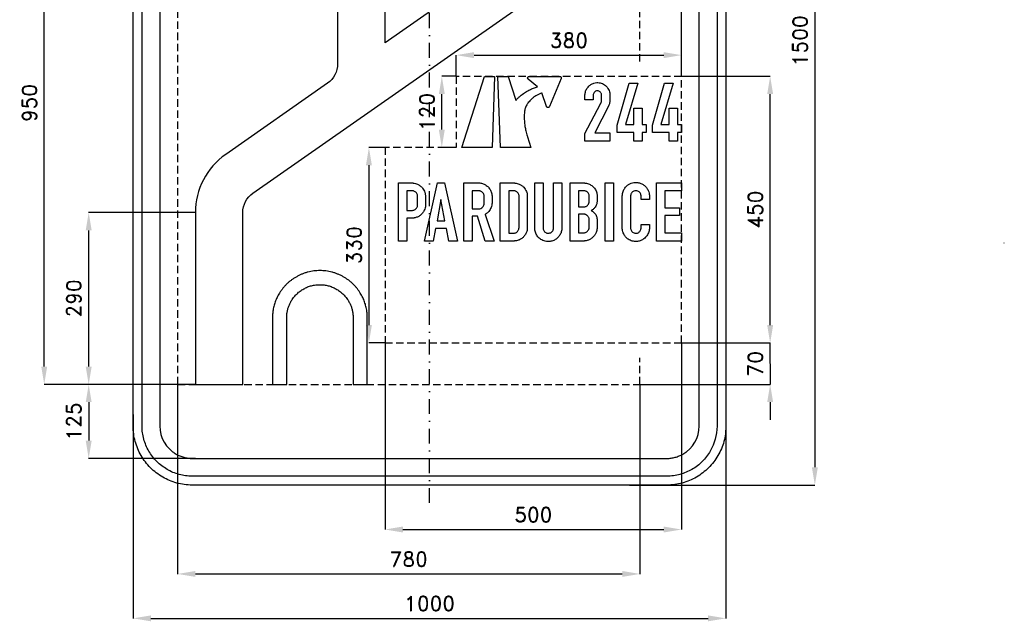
# Model space of a CAD drawing. Header units: millimetres. Extents: x -691 to 970, y -980 to 866.
# Tile 1 of 2: x -691 to 970, y -980 to 36. Entities that reach past the tile are written whole.
import ezdxf

# ---------------------------------------------------------------- set-up
doc = ezdxf.new("R2010")
doc.units = ezdxf.units.MM
doc.header["$LTSCALE"] = 5
doc.linetypes.add('ČERCHOVANÁX2', pattern=[2, 1, -0.5, 0, -0.5])
doc.linetypes.add('ČÁRKOVANÁX2', pattern=[1.5, 1, -0.5])
doc.layers.add('Kóty', color=2, linetype='Continuous')
doc.layers.add('Značka', color=7, linetype='Continuous')
doc.styles.get("Standard").update_dxf_attribs({"font": 'romand.shx', "height": 25})
doc.dimstyles.get("Standard").update_dxf_attribs({"dimtxt": 25, "dimasz": 30, "dimexe": 0.18, "dimexo": 0.0625, "dimgap": 12.5, "dimtad": 1, "dimdec": 0, "dimzin": 0, "dimdsep": 46, "dimtxsty": 'Standard', "dimcen": 0.09, "dimadec": 0, "dimazin": 0, "dimtfac": 1, "dimtdec": 0, "dimtofl": 0, "dimtmove": 0, "dimatfit": 3, "dimfxl": 1, "dimtolj": 1, "dimtzin": 0, "dimarcsym": 0})

# ---------------------------------------------------------------- blocks, each defined once
blk = doc.blocks.new('*D0')
at = {"layer": 'Defpoints', "color": 0, "transparency": 16777216}
for p in [(368.1, 750), (337.4, -750), (650, -750)]:
    blk.add_point(p, dxfattribs=at)
at = {"layer": 'Kóty', "color": 0, "lineweight": -2, "transparency": 16777216}
for p, q in [((368.2, 750), (650.2, 750)), ((650, 720), (650, -720)), ((337.5, -750), (650.2, -750))]:
    blk.add_line(p, q, dxfattribs=at)
at = {"layer": 'Kóty', "color": 0, "transparency": 16777216}
for points in [[(645, 720), (655, 720), (650, 750)], [(645, -720), (655, -720), (650, -750)]]:
    blk.add_solid(points, dxfattribs=at)
at = {"layer": 'Kóty', "color": 0, "transparency": 16777216, "insert": (625, 0), "char_height": 25, "attachment_point": 5, "rotation": 90}
blk.add_mtext('\\A1;1500', dxfattribs=at)
blk = doc.blocks.new('*D1')
at = {"layer": 'Defpoints', "color": 0, "transparency": 16777216}
for p in [(-500, -630.9), (500, -630.9), (500, -975)]:
    blk.add_point(p, dxfattribs=at)
at = {"layer": 'Kóty', "color": 0, "lineweight": -2, "transparency": 16777216}
for p, q in [((-500, -630.9), (-500, -975.2)), ((500, -630.9), (500, -975.2)), ((-470, -975), (470, -975))]:
    blk.add_line(p, q, dxfattribs=at)
at = {"layer": 'Kóty', "color": 0, "transparency": 16777216}
for points in [[(-470, -970), (-470, -980), (-500, -975)], [(470, -970), (470, -980), (500, -975)]]:
    blk.add_solid(points, dxfattribs=at)
at = {"layer": 'Kóty', "color": 0, "transparency": 16777216, "insert": (0, -950), "char_height": 25, "attachment_point": 5}
blk.add_mtext('\\A1;1000', dxfattribs=at)
blk = doc.blocks.new('*D2')
at = {"layer": 'Defpoints', "color": 0, "transparency": 16777216}
for p in [(-425, -580), (355, -580), (355, -900)]:
    blk.add_point(p, dxfattribs=at)
at = {"layer": 'Kóty', "color": 0, "lineweight": -2, "transparency": 16777216}
for p, q in [((-425, -580.1), (-425, -900.2)), ((355, -580.1), (355, -900.2)), ((-395, -900), (325, -900))]:
    blk.add_line(p, q, dxfattribs=at)
at = {"layer": 'Kóty', "color": 0, "transparency": 16777216}
for points in [[(-395, -895), (-395, -905), (-425, -900)], [(325, -895), (325, -905), (355, -900)]]:
    blk.add_solid(points, dxfattribs=at)
at = {"layer": 'Kóty', "color": 0, "transparency": 16777216, "insert": (-35, -875), "char_height": 25, "attachment_point": 5}
blk.add_mtext('\\A1;780', dxfattribs=at)
blk = doc.blocks.new('*D6')
at = {"layer": 'Defpoints', "color": 0, "ltscale": 2.5, "transparency": 16777216}
for p in [(455, 825), (455, 631), (425, -59.9)]:
    blk.add_point(p, dxfattribs=at)
at = {"layer": 'Kóty', "color": 0, "lineweight": -2, "ltscale": 2.5, "transparency": 16777216}
for p, q in [((395, 825), (365, 825)), ((425, -59.9), (425, 825.2)), ((455, 631.1), (455, 825.2)), ((485, 825), (580.5, 825))]:
    blk.add_line(p, q, dxfattribs=at)
at = {"layer": 'Kóty', "color": 0, "ltscale": 2.5, "transparency": 16777216}
for points in [[(395, 830), (395, 820), (425, 825)], [(485, 830), (485, 820), (455, 825)]]:
    blk.add_solid(points, dxfattribs=at)
at = {"layer": 'Kóty', "color": 0, "ltscale": 2.5, "transparency": 16777216, "insert": (547.7, 850), "char_height": 25, "attachment_point": 5}
blk.add_mtext('\\A1;30', dxfattribs=at)
blk = doc.blocks.new('*D8')
at = {"layer": 'Defpoints', "color": 0, "ltscale": 2.5, "transparency": 16777216}
for p in [(-575, -290), (-395, -290), (-395, -580)]:
    blk.add_point(p, dxfattribs=at)
at = {"layer": 'Kóty', "color": 0, "lineweight": -2, "ltscale": 2.5, "transparency": 16777216}
for p, q in [((-395.1, -290), (-575.2, -290)), ((-575, -550), (-575, -320)), ((-395.1, -580), (-575.2, -580))]:
    blk.add_line(p, q, dxfattribs=at)
at = {"layer": 'Kóty', "color": 0, "ltscale": 2.5, "transparency": 16777216}
for points in [[(-580, -320), (-570, -320), (-575, -290)], [(-580, -550), (-570, -550), (-575, -580)]]:
    blk.add_solid(points, dxfattribs=at)
at = {"layer": 'Kóty', "color": 0, "ltscale": 2.5, "transparency": 16777216, "insert": (-600, -435), "char_height": 25, "attachment_point": 5, "rotation": 90}
blk.add_mtext('\\A1;290', dxfattribs=at)
blk = doc.blocks.new('*D9')
at = {"layer": 'Defpoints', "color": 0, "ltscale": 2.5, "transparency": 16777216}
for p in [(-650, 370), (-395, 370), (-395, -580)]:
    blk.add_point(p, dxfattribs=at)
at = {"layer": 'Kóty', "color": 0, "lineweight": -2, "ltscale": 2.5, "transparency": 16777216}
for p, q in [((-395.1, 370), (-650.2, 370)), ((-650, -550), (-650, 340)), ((-395.1, -580), (-650.2, -580))]:
    blk.add_line(p, q, dxfattribs=at)
at = {"layer": 'Kóty', "color": 0, "ltscale": 2.5, "transparency": 16777216}
for points in [[(-655, 340), (-645, 340), (-650, 370)], [(-655, -550), (-645, -550), (-650, -580)]]:
    blk.add_solid(points, dxfattribs=at)
at = {"layer": 'Kóty', "color": 0, "ltscale": 2.5, "transparency": 16777216, "insert": (-675, -105), "char_height": 25, "attachment_point": 5, "rotation": 90}
blk.add_mtext('\\A1;950', dxfattribs=at)
blk = doc.blocks.new('*D10')
at = {"layer": 'Defpoints', "color": 0, "ltscale": 2.5, "transparency": 16777216}
for p in [(-395.1, -580), (-575, -705), (-395, -705)]:
    blk.add_point(p, dxfattribs=at)
at = {"layer": 'Kóty', "color": 0, "lineweight": -2, "ltscale": 2.5, "transparency": 16777216}
for p, q in [((-395.1, -580), (-575.2, -580)), ((-575, -610), (-575, -675)), ((-395.1, -705), (-575.2, -705))]:
    blk.add_line(p, q, dxfattribs=at)
at = {"layer": 'Kóty', "color": 0, "ltscale": 2.5, "transparency": 16777216}
for points in [[(-580, -610), (-570, -610), (-575, -580)], [(-580, -675), (-570, -675), (-575, -705)]]:
    blk.add_solid(points, dxfattribs=at)
at = {"layer": 'Kóty', "color": 0, "ltscale": 2.5, "transparency": 16777216, "insert": (-600, -642.5), "char_height": 25, "attachment_point": 5, "rotation": 90}
blk.add_mtext('\\A1;125', dxfattribs=at)
blk = doc.blocks.new('*D11')
at = {"layer": 'Defpoints', "color": 0, "ltscale": 2.5, "transparency": 16777216}
for p in [(-75, -510), (425, -510), (425, -825)]:
    blk.add_point(p, dxfattribs=at)
at = {"layer": 'Kóty', "color": 0, "lineweight": -2, "ltscale": 2.5, "transparency": 16777216}
for p, q in [((-75, -510.1), (-75, -825.2)), ((425, -510.1), (425, -825.2)), ((-45, -825), (395, -825))]:
    blk.add_line(p, q, dxfattribs=at)
at = {"layer": 'Kóty', "color": 0, "ltscale": 2.5, "transparency": 16777216}
for points in [[(-45, -820), (-45, -830), (-75, -825)], [(395, -820), (395, -830), (425, -825)]]:
    blk.add_solid(points, dxfattribs=at)
at = {"layer": 'Kóty', "color": 0, "ltscale": 2.5, "transparency": 16777216, "insert": (175, -800), "char_height": 25, "attachment_point": 5}
blk.add_mtext('\\A1;500', dxfattribs=at)
blk = doc.blocks.new('*D12')
at = {"layer": 'Defpoints', "color": 0, "ltscale": 2.5, "transparency": 16777216}
for p in [(425, -24.2), (45, -60), (425, -60)]:
    blk.add_point(p, dxfattribs=at)
at = {"layer": 'Kóty', "color": 0, "lineweight": -2, "ltscale": 2.5, "transparency": 16777216}
for p, q in [((45, -59.9), (45, -24)), ((75, -24.2), (395, -24.2)), ((425, -59.9), (425, -24))]:
    blk.add_line(p, q, dxfattribs=at)
at = {"layer": 'Kóty', "color": 0, "ltscale": 2.5, "transparency": 16777216}
for points in [[(75, -19.2), (75, -29.2), (45, -24.2)], [(395, -19.2), (395, -29.2), (425, -24.2)]]:
    blk.add_solid(points, dxfattribs=at)
at = {"layer": 'Kóty', "color": 0, "ltscale": 2.5, "transparency": 16777216, "insert": (235, 0.8), "char_height": 25, "attachment_point": 5}
blk.add_mtext('\\A1;380', dxfattribs=at)
blk = doc.blocks.new('*D13')
at = {"layer": 'Defpoints', "color": 0, "ltscale": 2.5, "transparency": 16777216}
for p in [(425, -510), (574.6, -510), (355, -580)]:
    blk.add_point(p, dxfattribs=at)
at = {"layer": 'Kóty', "color": 0, "lineweight": -2, "ltscale": 2.5, "transparency": 16777216}
for p, q in [((574.6, -480), (574.6, -450)), ((425.1, -510), (574.8, -510)), ((355.1, -580), (574.8, -580)), ((574.6, -610), (574.6, -640))]:
    blk.add_line(p, q, dxfattribs=at)
at = {"layer": 'Kóty', "color": 0, "ltscale": 2.5, "transparency": 16777216}
for points in [[(569.6, -480), (579.6, -480), (574.6, -510)], [(569.6, -610), (579.6, -610), (574.6, -580)]]:
    blk.add_solid(points, dxfattribs=at)
at = {"layer": 'Kóty', "color": 0, "ltscale": 2.5, "transparency": 16777216, "insert": (549.6, -545), "char_height": 25, "attachment_point": 5, "rotation": 90}
blk.add_mtext('\\A1;70', dxfattribs=at)
blk = doc.blocks.new('*D14')
at = {"layer": 'Defpoints', "color": 0, "ltscale": 2.5, "transparency": 16777216}
for p in [(-75, -180), (-102.3, -510), (-75, -510)]:
    blk.add_point(p, dxfattribs=at)
at = {"layer": 'Kóty', "color": 0, "lineweight": -2, "ltscale": 2.5, "transparency": 16777216}
for p, q in [((-75.1, -180), (-102.5, -180)), ((-102.3, -210), (-102.3, -480)), ((-75.1, -510), (-102.5, -510))]:
    blk.add_line(p, q, dxfattribs=at)
at = {"layer": 'Kóty', "color": 0, "ltscale": 2.5, "transparency": 16777216}
for points in [[(-107.3, -210), (-97.3, -210), (-102.3, -180)], [(-107.3, -480), (-97.3, -480), (-102.3, -510)]]:
    blk.add_solid(points, dxfattribs=at)
at = {"layer": 'Kóty', "color": 0, "ltscale": 2.5, "transparency": 16777216, "insert": (-127.3, -345), "char_height": 25, "attachment_point": 5, "rotation": 90}
blk.add_mtext('\\A1;330', dxfattribs=at)
blk = doc.blocks.new('*D15')
at = {"layer": 'Defpoints', "color": 0, "ltscale": 2.5, "transparency": 16777216}
for p in [(20.7, -59.9), (45, -59.9), (45, -180)]:
    blk.add_point(p, dxfattribs=at)
at = {"layer": 'Kóty', "color": 0, "lineweight": -2, "ltscale": 2.5, "transparency": 16777216}
for p, q in [((44.9, -59.9), (20.6, -59.9)), ((20.7, -150), (20.7, -89.9)), ((44.9, -180), (20.6, -180))]:
    blk.add_line(p, q, dxfattribs=at)
at = {"layer": 'Kóty', "color": 0, "ltscale": 2.5, "transparency": 16777216}
for points in [[(15.7, -89.9), (25.7, -89.9), (20.7, -59.9)], [(15.7, -150), (25.7, -150), (20.7, -180)]]:
    blk.add_solid(points, dxfattribs=at)
at = {"layer": 'Kóty', "color": 0, "ltscale": 2.5, "transparency": 16777216, "insert": (-4.3, -120), "char_height": 25, "attachment_point": 5, "rotation": 90}
blk.add_mtext('\\A1;120', dxfattribs=at)
blk = doc.blocks.new('*D16')
at = {"layer": 'Defpoints', "color": 0, "ltscale": 2.5, "transparency": 16777216}
for p in [(425, -59.9), (574.6, -59.9), (425, -510)]:
    blk.add_point(p, dxfattribs=at)
at = {"layer": 'Kóty', "color": 0, "lineweight": -2, "ltscale": 2.5, "transparency": 16777216}
for p, q in [((425.1, -59.9), (574.8, -59.9)), ((574.6, -480), (574.6, -89.9)), ((425.1, -510), (574.8, -510))]:
    blk.add_line(p, q, dxfattribs=at)
at = {"layer": 'Kóty', "color": 0, "ltscale": 2.5, "transparency": 16777216}
for points in [[(569.6, -89.9), (579.6, -89.9), (574.6, -59.9)], [(569.6, -480), (579.6, -480), (574.6, -510)]]:
    blk.add_solid(points, dxfattribs=at)
at = {"layer": 'Kóty', "color": 0, "ltscale": 2.5, "transparency": 16777216, "insert": (549.6, -284.9), "char_height": 25, "attachment_point": 5, "rotation": 90}
blk.add_mtext('\\A1;450', dxfattribs=at)

msp = doc.modelspace()

# ---------------------------------------------------------------- linework, layer by layer
at = {"layer": 'Kóty', "ltscale": 2.5}
msp.add_lwpolyline([(575.2, -580), (574.6, -510)], dxfattribs=at)
at = {"layer": 'Značka', "color": 5}
msp.add_line((969.6, -341.7), (969.6, -341.1), dxfattribs=at)
at = {"layer": 'Značka', "color": 6, "linetype": 'ČERCHOVANÁX2', "ltscale": 5}
msp.add_lwpolyline([(0, -780), (0, 780)], dxfattribs=at)
at = {"layer": 'Značka', "color": 5}
for points in [[(-400, -750), (-400.4, -750), (-400.8, -750, -0.03218), (-413.7, -749.1, -0.035447), (-426.4, -746.5, -0.036269), (-438.7, -742.3, -0.034413), (-450.2, -736.5, -0.033724), (-461, -729.3, -0.034096), (-470.7, -720.7, -0.034201), (-479.3, -711, -0.034242), (-486.5, -700.2, -0.034027), (-492.3, -688.7, -0.033407), (-496.5, -676.4, -0.034138), (-499.1, -663.7, -0.036736), (-500, -650.8), (-500, -650.4), (-500, -650), (-500, 650)], [(-400, -735), (-400.3, -735), (-400.7, -735, -0.03218), (-411.6, -734.2, -0.035444), (-422.4, -732, -0.036264), (-432.9, -728.5, -0.034414), (-442.7, -723.5, -0.03373), (-451.8, -717.4, -0.034078), (-460.1, -710.1, -0.034203), (-467.4, -701.9, -0.03421), (-473.5, -692.7, -0.034032), (-478.4, -682.9, -0.03343), (-482, -672.4, -0.034153), (-484.3, -661.6, -0.036756), (-485, -650.7), (-485, -650.3), (-485, -650), (-485, 650)], [(-455, 650), (-455, -650), (-455, -650.2), (-455, -650.4), (-454.5, -657.5), (-453.1, -664.5), (-450.8, -671.3), (-447.6, -677.6), (-443.6, -683.6), (-438.9, -688.9, 0.034201), (-433.6, -693.6, 0.034224), (-427.6, -697.6, 0.034056), (-421.3, -700.7, 0.03342), (-414.5, -703.1, 0.034122), (-407.5, -704.5, 0.036743), (-400.4, -705), (-400.2, -705), (-400, -705)], [(500, 650), (500, -650), (500, -650.4), (500, -650.8), (499.1, -663.7, -0.035396), (496.5, -676.4, -0.036246), (492.3, -688.7, -0.034407), (486.5, -700.2, -0.033692), (479.3, -711, -0.034079), (470.7, -720.7, -0.034227), (461, -729.3, -0.034227), (450.2, -736.5, -0.034044), (438.6, -742.3, -0.033411), (426.4, -746.5, -0.034138), (413.7, -749.1, -0.036742), (400.8, -750, -0.00088), (400.4, -750), (400, -750), (-400, -750)], [(-400, -705), (400, -705), (400.2, -705), (400.4, -705, 0.032178), (407.5, -704.5, 0.035432), (414.5, -703.1, 0.036276), (421.3, -700.8, 0.03445), (427.6, -697.6, 0.03373), (433.6, -693.6), (438.9, -688.9), (443.6, -683.6), (447.6, -677.6), (450.8, -671.3), (453.1, -664.5), (454.5, -657.5), (455, -650.4), (455, -650.2), (455, -650), (455, 650)], [(485, 650), (485, -650), (485, -650.3), (485, -650.7), (484.2, -661.6), (482, -672.4), (478.5, -682.9), (473.5, -692.7, -0.033691), (467.4, -701.9, -0.034079), (460.1, -710.1, -0.034232), (451.9, -717.4, -0.034207), (442.7, -723.5, -0.034029), (432.9, -728.4, -0.033433), (422.4, -732, -0.034131), (411.6, -734.3, -0.036744), (400.7, -735, -0.000888), (400.3, -735), (400, -735), (-400, -735)], [(-155.1, 247.4), (-155.1, -38.7, -0.244698), (-172.1, -71.5), (-343.8, -191.7, 0.244698), (-395, -290), (-395, -580), (-315, -580), (-315, -290, -0.244698), (-297.9, -257.2), (276.3, 144.9)], [(119.8, -180), (115.4, -60), (132.6, -60), (145.6, -100.4, -0.00052), (146, -100, -0.00156), (146.5, -99.5, -0.014816), (149.7, -96.2, -0.015522), (153.1, -93.2, -0.014803), (156.5, -90.5, -0.014248), (160, -88, -0.014107), (163.7, -85.7, -0.014422), (167.4, -83.6, -0.011451), (170.5, -82, -0.01096), (173.7, -80.6, -0.012106), (177.1, -79.3, -0.013496), (180.6, -78.1), (181.3, -77.9), (181.9, -77.7), (166.4, -64.7), (166.4, -64.7), (166.4, -64.7, -0.01999), (166.2, -64.5, -0.024538), (166.1, -64.3, -0.024319), (165.9, -64.1, -0.022432), (165.8, -63.9, -0.021674), (165.7, -63.7, -0.022023), (165.7, -63.5, -0.017952), (165.6, -63.3, -0.018176), (165.6, -63.2, -0.019295), (165.5, -63, -0.018881), (165.5, -62.8), (165.5, -62.7), (165.5, -62.7), (165.5, -62.6), (165.5, -62.6), (165.5, -62.4), (165.6, -62.3, -0.029699), (165.6, -62, -0.031453), (165.7, -61.7, -0.041621), (165.9, -61.3, -0.041085), (166.2, -61, -0.040527), (166.4, -60.7, -0.04046), (166.8, -60.4, -0.032598), (167.1, -60.3, -0.031704), (167.4, -60.1, -0.036133), (167.7, -60, -0.041044), (168.1, -60), (168.2, -60), (168.2, -60), (219.5, -60), (219.6, -60), (219.7, -60, -0.044672), (220.1, -60.1, -0.045657), (220.6, -60.2, -0.042295), (220.9, -60.4, -0.040554), (221.3, -60.6, -0.039807), (221.6, -60.9, -0.040888), (221.8, -61.2, -0.033174), (222, -61.5, -0.031882), (222.1, -61.8, -0.041625), (222.2, -62.3, -0.045519), (222.2, -62.7), (222.2, -62.8), (222.2, -63), (222.2, -63.1), (222.2, -63.2), (222.2, -63.3), (222.2, -63.4), (222.1, -63.5), (222.1, -63.6), (222.1, -63.6, -0.014583), (222, -63.7), (222, -63.7), (222, -63.8), (202.2, -111.1), (202.1, -111.1), (202.1, -111.1, -0.033485), (202, -111.4, -0.034239), (201.8, -111.7, -0.031827), (201.6, -112, -0.03043), (201.3, -112.2, -0.029929), (201.1, -112.3, -0.030597), (200.8, -112.5, -0.024866), (200.5, -112.6, -0.024553), (200.3, -112.6, -0.026414), (200, -112.7, -0.026849), (199.8, -112.7), (199.7, -112.7), (199.7, -112.7), (199.6, -112.7), (199.6, -112.7), (199.5, -112.7), (199.4, -112.7, -0.024469), (199.1, -112.7, -0.025068), (198.9, -112.6, -0.033046), (198.6, -112.5, -0.032638), (198.3, -112.3, -0.032476), (198, -112.1, -0.032798), (197.7, -111.9, -0.026052), (197.6, -111.7, -0.024846), (197.4, -111.5, -0.028123), (197.3, -111.2, -0.032298), (197.1, -111), (197.1, -110.9), (197.1, -110.9), (189.5, -88.1), (188.8, -88.3, 0.002386), (188.1, -88.6, 0.022516), (183.6, -90.6, 0.024405), (179.3, -93, 0.023307), (175.6, -95.4, 0.023929), (172.2, -98.3, 0.024394), (169.2, -101.2, 0.027814), (166.5, -104.4, 0.02282), (164.7, -107, 0.023861), (163.2, -109.7, 0.027919), (161.9, -112.6, 0.03533), (160.9, -115.6, 0.005067), (160.8, -116.2), (160.7, -116.7), (160.6, -117.2), (160.5, -117.7), (160.4, -118.2, 0.020217), (159.9, -122.3, 0.017004), (159.6, -126.5, 0.015133), (159.6, -130.8, 0.012804), (159.9, -135.1, 0.012178), (160.3, -139.8, 0.011444), (161, -144.4, 0.008893), (161.7, -148.3, 0.008026), (162.6, -152.2, 0.008851), (163.6, -156.4, 0.009902), (164.8, -160.5), (165.1, -161.3), (165.3, -162), (171, -180), (119.8, -180)], [(262.2, -169.4), (262.2, -156.3), (288.4, -106.4, 0.005957), (288.8, -105.7, 0.018003), (289.1, -105, 0.025187), (289.5, -104.1, 0.013149), (289.8, -103.1, 0.017072), (290, -102.2, 0.037923), (290.2, -101.2, 0.013931), (290.2, -100.8), (290.2, -100.5), (290.2, -91.3, 0.005502), (290.2, -90.9, 0.016612), (290.1, -90.4, 0.081981), (289.6, -88.7, 0.063941), (288.5, -87.2, 0.07765), (286.8, -85.6, 0.090372), (284.6, -84.7, 0.119793), (281.5, -84.7, 0.119963), (278.7, -86.1, 0.10541), (276.9, -88.2, 0.117472), (276.2, -90.7, 0.013231), (276.2, -91.1), (276.2, -91.4), (276.2, -99.6), (262.2, -99.6), (262.2, -90.7), (262.3, -90.3), (262.3, -89.8, -0.043387), (262.8, -86.6, -0.044623), (263.8, -83.5, -0.083929), (267.3, -78, -0.078531), (272.3, -73.8, -0.063905), (277, -71.5, -0.067317), (282, -70.6, -0.100456), (289.7, -71.6, -0.097007), (296.7, -75.5, -0.102913), (302.1, -82.1, -0.12668), (304.2, -90, -0.006018), (304.2, -90.4), (304.2, -90.9), (304.2, -100.5), (304.2, -100.9), (304.2, -101.2, -0.021202), (304, -102.9, -0.012388), (303.7, -104.5, -0.01636), (303.3, -106.5, -0.029104), (302.7, -108.5), (302.6, -108.7), (302.4, -109), (278.9, -155.4), (304.2, -155.4), (304.2, -169.4), (262.2, -169.4)], [(-52.5, -338), (-52.5, -240), (-28.6, -240), (-28.1, -240), (-27.6, -240.1, -0.041201), (-23.9, -240.7, -0.044728), (-20.3, -242, -0.06611), (-15.6, -244.9, -0.06454), (-11.7, -248.9, -0.047097), (-9.5, -252.3, -0.04836), (-8, -255.9, -0.025777), (-7.4, -258.2, -0.018611), (-7, -260.6), (-7, -261.1), (-6.9, -261.6), (-6.9, -277.7), (-6.9, -277.9), (-6.9, -278.2, -0.064526), (-7.5, -282.2, -0.047072), (-9, -286.1, -0.058887), (-12, -290.9, -0.069989), (-16.1, -294.9, -0.063391), (-20.6, -297.5, -0.051444), (-25.7, -299.1, -0.014964), (-26.8, -299.3, -0.02312), (-28, -299.4, -0.01047), (-28.7, -299.5), (-29.3, -299.5), (-38.5, -299.5), (-38.5, -338), (-52.5, -338)], [(58, -338), (58, -240), (83.7, -240), (84.4, -240, -0.008098), (85, -240, -0.083779), (90.6, -241.3, -0.068625), (95.7, -244.2, -0.068534), (100.2, -248.4, -0.072064), (103.4, -253.6, -0.037598), (104.5, -256.8, -0.030304), (105.2, -260), (105.3, -260.5), (105.4, -261), (105.4, -274.4), (105.3, -275), (105.2, -275.5, -0.03472), (104.4, -279.5, -0.048211), (103, -283.3, -0.049766), (101, -286.7, -0.045013), (98.4, -289.6, -0.027335), (96.6, -291.2, -0.027162), (94.6, -292.6, -0.00488), (94.1, -292.9, -0.001626), (93.6, -293.2), (108.8, -338), (93.9, -338), (80.7, -296.1), (72, -296.1), (72, -338), (58, -338)], [(119.4, -338), (119.4, -240), (143.1, -240), (143.7, -240, -0.005501), (144.3, -240.1, -0.040957), (147.8, -240.7, -0.03913), (151.2, -241.9, -0.051745), (155.3, -244.1, -0.055607), (158.8, -247.1, -0.053291), (161.5, -250.6, -0.05128), (163.5, -254.5, -0.035712), (164.4, -257.4, -0.037791), (164.9, -260.4), (164.9, -260.7), (164.9, -261), (164.9, -316.3), (164.9, -316.8), (164.9, -317.2, -0.036607), (164.4, -320.3, -0.038002), (163.5, -323.2, -0.062651), (161.2, -327.8, -0.0585), (157.7, -331.8, -0.062894), (153.2, -335.1, -0.069551), (148.1, -337.2, -0.027396), (145.8, -337.6, -0.021196), (143.6, -337.9, -0.004421), (142.8, -338), (142.1, -338), (119.4, -338)], [(177.6, -240), (191.5, -240), (191.5, -315.8), (191.6, -316.2), (191.6, -316.5, 0.067158), (192.2, -319.1, 0.075809), (193.5, -321.4, 0.068285), (195, -323, 0.069814), (196.9, -324.2, 0.07856), (199.4, -324.8, 0.078174), (201.9, -324.7, 0.079596), (204.4, -323.9, 0.071931), (206.5, -322.3, 0.059208), (207.8, -320.8, 0.074803), (208.7, -319, 0.031671), (208.9, -318, 0.010122), (209.1, -317), (209.1, -316.7), (209.2, -316.5), (209.2, -240), (223.1, -240), (223.1, -316.9), (223.1, -317.3, -0.005441), (223.1, -317.7, -0.047676), (222.7, -320.7, -0.037002), (221.8, -323.7, -0.065525), (218.9, -329.2, -0.071519), (214.7, -333.7, -0.075396), (209.4, -337, -0.07391), (203.2, -338.7, -0.091683), (195.2, -338.4, -0.096274), (187.8, -335.2, -0.081672), (182.8, -330.7, -0.076609), (179.4, -324.9, -0.042953), (178.2, -321.3, -0.042361), (177.6, -317.5), (177.6, -317.1), (177.6, -316.7), (177.6, -240)], [(237, -338), (237, -240), (261, -240), (261.4, -240), (261.9, -240.1, -0.025868), (265, -240.6, -0.035132), (268.1, -241.6, -0.074844), (273.6, -244.5, -0.070434), (278.1, -249, -0.078699), (281.5, -254.9, -0.101496), (282.7, -261.4), (282.7, -261.7), (282.7, -261.9), (282.7, -271.6), (282.6, -271.8), (282.6, -272.1, -0.015121), (282.3, -274.1, -0.029451), (281.8, -276.1, -0.055655), (280.4, -279.2, -0.05131), (278.5, -282, -0.037037), (276.8, -283.8, -0.038447), (274.9, -285.3, -0.014558), (273.8, -285.9, -0.004842), (272.8, -286.5, -0.003843), (273.8, -287.1, -0.011524), (274.9, -287.8, -0.042031), (277.3, -289.7, -0.047555), (279.4, -292.1, -0.052238), (281, -294.9, -0.055149), (282.1, -297.9, -0.021379), (282.3, -299.3, -0.013642), (282.5, -300.7), (282.5, -301), (282.6, -301.4), (282.6, -316.1), (282.5, -316.5), (282.5, -316.8, -0.035017), (282, -320.3, -0.042045), (281, -323.6, -0.058961), (278.8, -327.8, -0.05416), (275.7, -331.4, -0.057032), (271.7, -334.6, -0.059267), (267.1, -336.8, -0.034852), (264.3, -337.6, -0.036592), (261.5, -337.9, -0.006405), (260.9, -338), (260.2, -338), (237, -338)], [(370.8, -310), (370.8, -316.8), (370.8, -317.2), (370.8, -317.5, -0.058395), (370.3, -321, -0.04352), (369.2, -324.3, -0.074594), (365.6, -330.4, -0.081624), (360.3, -335.1, -0.069971), (355.1, -337.7, -0.069174), (349.4, -338.8, -0.086255), (342, -338.1, -0.086656), (335.2, -334.9, -0.070136), (330.7, -331, -0.067916), (327.5, -326, -0.047371), (326, -322.3, -0.050891), (325.3, -318.3), (325.2, -317.8), (325.2, -317.3), (325.2, -261.4), (325.2, -261.1), (325.3, -260.8, -0.02564), (325.7, -257.5, -0.037676), (326.6, -254.2, -0.07824), (329.5, -248.5, -0.077449), (334, -243.9, -0.055464), (337.9, -241.5, -0.051639), (342.2, -239.9, -0.050433), (346.6, -239.2, -0.052933), (351.2, -239.4, -0.06598), (356.6, -240.8, -0.064102), (361.6, -243.6, -0.055946), (365.2, -246.9, -0.058597), (368, -250.8, -0.054984), (369.8, -255.1, -0.050286), (370.7, -259.7), (370.8, -260.2), (370.8, -260.8), (370.8, -268), (356.8, -268), (356.8, -261.4), (356.8, -261, 0.010744), (356.7, -260.6, 0.065469), (356.2, -258.7, 0.058071), (355.3, -256.9, 0.075686), (353.5, -254.9, 0.08205), (351.1, -253.6, 0.103145), (347.8, -253, 0.106124), (344.4, -253.8, 0.080076), (342.3, -255.1, 0.074147), (340.7, -257, 0.056539), (339.8, -258.8, 0.053196), (339.3, -260.7, 0.007479), (339.2, -261.1), (339.2, -261.4), (339.2, -316), (339.2, -316.4), (339.2, -316.7, 0.059865), (339.7, -318.8, 0.064006), (340.7, -320.9, 0.083803), (342.5, -323, 0.087799), (345, -324.4, 0.089764), (347.8, -325, 0.089114), (350.6, -324.6, 0.078265), (352.9, -323.5, 0.073524), (354.7, -321.7, 0.068922), (356, -319.6, 0.069944), (356.7, -317.3, 0.008136), (356.8, -317), (356.8, -316.6), (356.8, -310), (370.8, -310)], [(-38.6, -253.2), (-38.6, -286.3), (-29.8, -286.3), (-29.3, -286.3, 0.009423), (-28.9, -286.3, 0.069208), (-26.6, -285.8, 0.066882), (-24.4, -284.7, 0.062182), (-22.7, -283.3, 0.060164), (-21.4, -281.5, 0.056607), (-20.5, -279.6, 0.060594), (-20.1, -277.6), (-20.1, -277.3), (-20.1, -277), (-20.1, -262.2), (-20.1, -261.7, 0.011121), (-20.2, -261.2, 0.071263), (-20.9, -258.8, 0.071709), (-22.2, -256.7, 0.076362), (-24.2, -254.9, 0.073137), (-26.7, -253.7, 0.032712), (-27.7, -253.4, 0.036768), (-28.8, -253.3, 0.011196), (-29.3, -253.2), (-29.7, -253.2), (-38.6, -253.2)], [(72, -253.2), (72, -283.8), (82.7, -283.8), (83.1, -283.8, 0.008487), (83.5, -283.7, 0.089613), (86.6, -282.9, 0.095788), (89.2, -281.1, 0.060628), (90.5, -279.5, 0.045285), (91.5, -277.7, 0.03147), (91.9, -276.4, 0.044411), (92.2, -275.1, 0.009974), (92.2, -274.8), (92.2, -274.4), (92.2, -262.7), (92.2, -262.4), (92.2, -262.1, 0.033231), (91.9, -260.4, 0.044546), (91.4, -258.9, 0.06283), (90.3, -257, 0.06096), (88.8, -255.4, 0.053138), (87.3, -254.4, 0.052874), (85.5, -253.6, 0.033424), (84.4, -253.4, 0.034774), (83.3, -253.3, 0.009336), (82.9, -253.2), (82.4, -253.2), (72, -253.2)], [(133.5, -253.1), (133.5, -324.9), (141.6, -324.9), (141.9, -324.9), (142.1, -324.9, 0.042056), (144.4, -324.4, 0.068274), (146.4, -323.5, 0.077799), (148.3, -321.9, 0.059841), (149.7, -319.9, 0.047728), (150.5, -318.2, 0.060373), (150.8, -316.4, 0.008539), (150.9, -316), (150.9, -315.7), (150.9, -262.2), (150.9, -261.7, 0.012999), (150.9, -261.3, 0.076498), (150.4, -259.2, 0.061739), (149.3, -257.3, 0.07576), (147.4, -255.1, 0.083215), (144.9, -253.7, 0.040273), (143.6, -253.3, 0.037122), (142.3, -253.1), (142, -253.1), (141.6, -253.1), (133.5, -253.1)], [(251.1, -253.2), (251.1, -280.4), (260.1, -280.4), (260.4, -280.3), (260.8, -280.3, 0.046314), (262.9, -279.9, 0.070722), (264.9, -279, 0.065225), (266.4, -277.8, 0.046814), (267.6, -276.3, 0.031731), (268.3, -275.1, 0.037296), (268.9, -273.8, 0.030346), (269.2, -272.8, 0.029574), (269.4, -271.7), (269.4, -271.5), (269.5, -271.2), (269.5, -262.4), (269.4, -262.2), (269.4, -261.9, 0.041929), (269, -259.9, 0.05876), (268.2, -257.9, 0.072912), (266.8, -256, 0.065193), (264.8, -254.5, 0.055525), (263.1, -253.7, 0.06834), (261.2, -253.3, 0.014186), (260.7, -253.3), (260.3, -253.2), (251.1, -253.2)], [(251.1, -292.7), (251.1, -324.1), (259.9, -324.1), (260.2, -324.1), (260.5, -324.1, 0.052661), (262.4, -323.8, 0.059088), (264.2, -323.1, 0.060385), (265.9, -321.9, 0.051028), (267.2, -320.5, 0.041038), (268.2, -319.1, 0.041974), (268.9, -317.5, 0.027637), (269.2, -316.6, 0.033681), (269.4, -315.6, 0.008686), (269.4, -315.3), (269.5, -315), (269.5, -302.3), (269.4, -301.7, 0.011411), (269.4, -301.2, 0.049356), (269.1, -299.5, 0.045808), (268.4, -297.9, 0.059485), (267.2, -296, 0.070386), (265.6, -294.5, 0.04152), (264.4, -293.7, 0.026911), (263.1, -293.2, 0.023461), (262.2, -292.9, 0.044559), (261.3, -292.7, 0.020361), (260.9, -292.7, 0.006724), (260.4, -292.7), (251.1, -292.7)], [(-241, -580), (-241, -464.7), (-241, -464.5), (-241, -464.4), (-240.9, -463.8), (-240.9, -463.3), (-240.8, -462.6), (-240.7, -461.8), (-240.7, -461.1), (-240.6, -460.4, -0.002896), (-240.5, -459.7, -0.003176), (-240.4, -459, -0.013693), (-239.9, -456.3, -0.014643), (-239.3, -453.5, -0.01467), (-238.5, -450.8, -0.013738), (-237.6, -448.1, -0.014012), (-236.5, -445.5, -0.015379), (-235.3, -442.9, -0.014068), (-234, -440.4, -0.010027), (-232.5, -438, -0.012528), (-230.5, -435, -0.017668), (-228.4, -432.2, -0.019178), (-226.1, -429.5, -0.017097), (-223.6, -427, -0.01702), (-220.9, -424.6, -0.018938), (-218.1, -422.5, -0.017579), (-215.2, -420.5, -0.012894), (-212.1, -418.7, -0.01288), (-209, -417.1, -0.017544), (-205.8, -415.6, -0.018903), (-202.4, -414.4, -0.017011), (-199, -413.4, -0.016935), (-195.6, -412.7, -0.018655), (-192.1, -412.1, -0.01745), (-188.5, -411.8, -0.013277), (-185, -411.7, -0.013261), (-181.5, -411.8, -0.017396), (-177.9, -412.1, -0.018602), (-174.4, -412.7, -0.016926), (-171, -413.4, -0.016923), (-167.6, -414.4, -0.018624), (-164.2, -415.7, -0.017501), (-161, -417.1, -0.013511), (-157.9, -418.7, -0.0135), (-154.8, -420.5, -0.017478), (-151.9, -422.5, -0.018562), (-149.1, -424.7, -0.016795), (-146.4, -427, -0.016758), (-143.9, -429.5, -0.018395), (-141.6, -432.2, -0.017036), (-139.5, -435, -0.012644), (-137.5, -438, -0.010245), (-136, -440.4, -0.013927), (-134.7, -442.9, -0.015213), (-133.4, -445.5, -0.014138), (-132.4, -448.1, -0.014584), (-131.4, -450.8, -0.016766), (-130.7, -453.5, -0.0155), (-130.1, -456.3, -0.010789), (-129.6, -459), (-129.5, -459.7), (-129.4, -460.4), (-129.3, -461.1), (-129.3, -461.8), (-129.2, -462.6), (-129.1, -463.3), (-129.1, -463.8), (-129, -464.4), (-129, -464.5), (-129, -464.7), (-129, -580), (-105, -580), (-105, -464.7), (-105, -464.5), (-105, -464.3), (-105.1, -463.4), (-105.2, -462.6), (-105.2, -461.6), (-105.3, -460.6), (-105.4, -459.6, 0.002583), (-105.5, -458.6, 0.002942), (-105.6, -457.6, 0.003236), (-105.8, -456.5, 0.013905), (-106.4, -452.5, 0.014783), (-107.3, -448.5, 0.014776), (-108.3, -444.6, 0.013848), (-109.6, -440.8, 0.014139), (-111.1, -436.9, 0.015533), (-112.8, -433.2, 0.014197), (-114.7, -429.6, 0.010076), (-116.8, -426.1, 0.012587), (-119.6, -421.8, 0.017809), (-122.6, -417.7, 0.019373), (-125.9, -413.8, 0.017322), (-129.5, -410.2, 0.017245), (-133.3, -406.7, 0.019145), (-137.3, -403.6, 0.017714), (-141.5, -400.8, 0.0129), (-146, -398.2, 0.012883), (-150.5, -395.8, 0.017664), (-155.1, -393.7, 0.019117), (-159.9, -391.9, 0.0173), (-164.8, -390.4, 0.017214), (-169.8, -389.3, 0.01885), (-174.8, -388.5, 0.017574), (-179.9, -388.1, 0.013339), (-185, -388, 0.013329), (-190.1, -388.1, 0.017536), (-195.2, -388.6, 0.018793), (-200.2, -389.3, 0.01715), (-205.2, -390.5, 0.017149), (-210.1, -391.9, 0.018821), (-214.9, -393.7, 0.017637), (-219.5, -395.8, 0.013552), (-224, -398.2, 0.01354), (-228.4, -400.8, 0.017618), (-232.7, -403.6, 0.01876), (-236.7, -406.8, 0.01701), (-240.5, -410.2, 0.016973), (-244, -413.8, 0.018582), (-247.3, -417.7, 0.017173), (-250.4, -421.8, 0.012709), (-253.2, -426.1, 0.0103), (-255.3, -429.6, 0.014054), (-257.2, -433.2, 0.015364), (-259, -436.9, 0.014269), (-260.5, -440.8, 0.0147), (-261.8, -444.6, 0.016889), (-262.8, -448.5, 0.015648), (-263.6, -452.5, 0.010982), (-264.2, -456.5, 0.002513), (-264.4, -457.6, 0.003185), (-264.5, -458.6, 0.003143), (-264.6, -459.6, 0.002389), (-264.7, -460.6), (-264.8, -461.6), (-264.8, -462.6), (-264.9, -463.4), (-265, -464.3), (-265, -464.5), (-265, -464.7), (-265, -580), (-241, -580)]]:
    msp.add_lwpolyline(points, format="xyb", dxfattribs=at)
at = {"layer": 'Značka', "color": 6, "linetype": 'ČÁRKOVANÁX2', "ltscale": 2.5}
for points in [[(355, -35), (355, 370), (-425, 370), (-425, -580), (355, -580), (355, -535)], [(-75, -180), (-75, -510), (425, -510), (425, -60), (45, -60), (45, -180), (-75, -180)]]:
    msp.add_lwpolyline(points, dxfattribs=at)
at = {"layer": 'Značka', "color": 5}
for points in [[(230.4, 210.4), (-75.1, -3.5), (-75.1, 247.4)], [(105.4, -180), (54.2, -180), (92.6, -60), (109.8, -60), (105.4, -180)], [(344.4, -169.4), (344.4, -154.6), (316.5, -154.6), (316.5, -142.3), (336.7, -71.4), (351.4, -71.4), (330.5, -141.4), (344.4, -141.4), (344.4, -113.5), (358.5, -113.5), (358.5, -141.4), (365.4, -141.4), (365.4, -154.6), (358.5, -154.6), (358.5, -169.4), (344.4, -169.4)], [(404, -169.4), (404, -154.6), (376.1, -154.6), (376.1, -142.3), (396.3, -71.4), (410.9, -71.4), (390.1, -141.4), (404, -141.4), (404, -113.5), (418.1, -113.5), (418.1, -141.4), (425, -141.4), (425, -154.6), (418.1, -154.6), (418.1, -169.4), (404, -169.4)], [(-8.5, -338), (13.2, -240), (25.5, -240), (47.4, -338), (32.5, -338), (28.4, -317), (10.2, -317), (6.2, -338), (-8.5, -338)], [(296.5, -338), (296.5, -240), (310.5, -240), (310.5, -338), (296.5, -338)], [(383.1, -338), (383.1, -240), (425, -240), (425, -253), (397, -253), (397, -281.9), (421.5, -281.9), (421.5, -295.1), (397, -295.1), (397, -324), (425, -324), (425, -338), (383.1, -338)], [(12.7, -303.9), (26, -303.9), (19.3, -268.1), (12.7, -303.9)], [(-315, -530), (-315, -529.4)]]:
    msp.add_lwpolyline(points, dxfattribs=at)

# ---------------------------------------------------------------- dimensions: what is measured, and where the dimension line sits
at = {"layer": 'Kóty', "ltscale": 2.5}
for base, p1, p2, picture, middle in [((455, 825), (425, -59.9), (455, 631), '*D6', (547.7, 850)), ((425, -24.2), (45, -60), (425, -60), '*D12', (235, 0.8)), ((425, -825), (-75, -510), (425, -510), '*D11', (175, -800))]:
    dim = msp.add_linear_dim(base=base, p1=p1, p2=p2, dimstyle='Standard', dxfattribs=at)
    dim.commit()
    dim.dimension.update_dxf_attribs({"geometry": picture, "text_midpoint": middle})
at = {"layer": 'Kóty'}
dim = msp.add_linear_dim(base=(650, -750), p1=(368.1, 750), p2=(337.4, -750), angle=90, dimstyle='Standard', dxfattribs=at)
dim.commit()
dim.dimension.update_dxf_attribs({"geometry": '*D0', "text_midpoint": (625, 0)})
at = {"layer": 'Kóty', "ltscale": 2.5}
for base, p1, p2, picture, middle in [((-650, 370), (-395, -580), (-395, 370), '*D9', (-675, -105)), ((20.7, -59.9), (45, -180), (45, -59.9), '*D15', (-4.3, -120)), ((574.6, -59.9), (425, -510), (425, -59.9), '*D16', (549.6, -284.9)), ((-102.3, -510), (-75, -180), (-75, -510), '*D14', (-127.3, -345)), ((-575, -290), (-395, -580), (-395, -290), '*D8', (-600, -435)), ((574.6, -510), (355, -580), (425, -510), '*D13', (549.6, -545)), ((-575, -705), (-395.1, -580), (-395, -705), '*D10', (-600, -642.5))]:
    dim = msp.add_linear_dim(base=base, p1=p1, p2=p2, angle=90, dimstyle='Standard', dxfattribs=at)
    dim.commit()
    dim.dimension.update_dxf_attribs({"geometry": picture, "text_midpoint": middle})
at = {"layer": 'Kóty'}
for base, p1, p2, picture, middle in [((355, -900), (-425, -580), (355, -580), '*D2', (-35, -875)), ((500, -975), (-500, -630.9), (500, -630.9), '*D1', (0, -950))]:
    dim = msp.add_linear_dim(base=base, p1=p1, p2=p2, dimstyle='Standard', dxfattribs=at)
    dim.commit()
    dim.dimension.update_dxf_attribs({"geometry": picture, "text_midpoint": middle})

doc.saveas('drawing.dxf')
